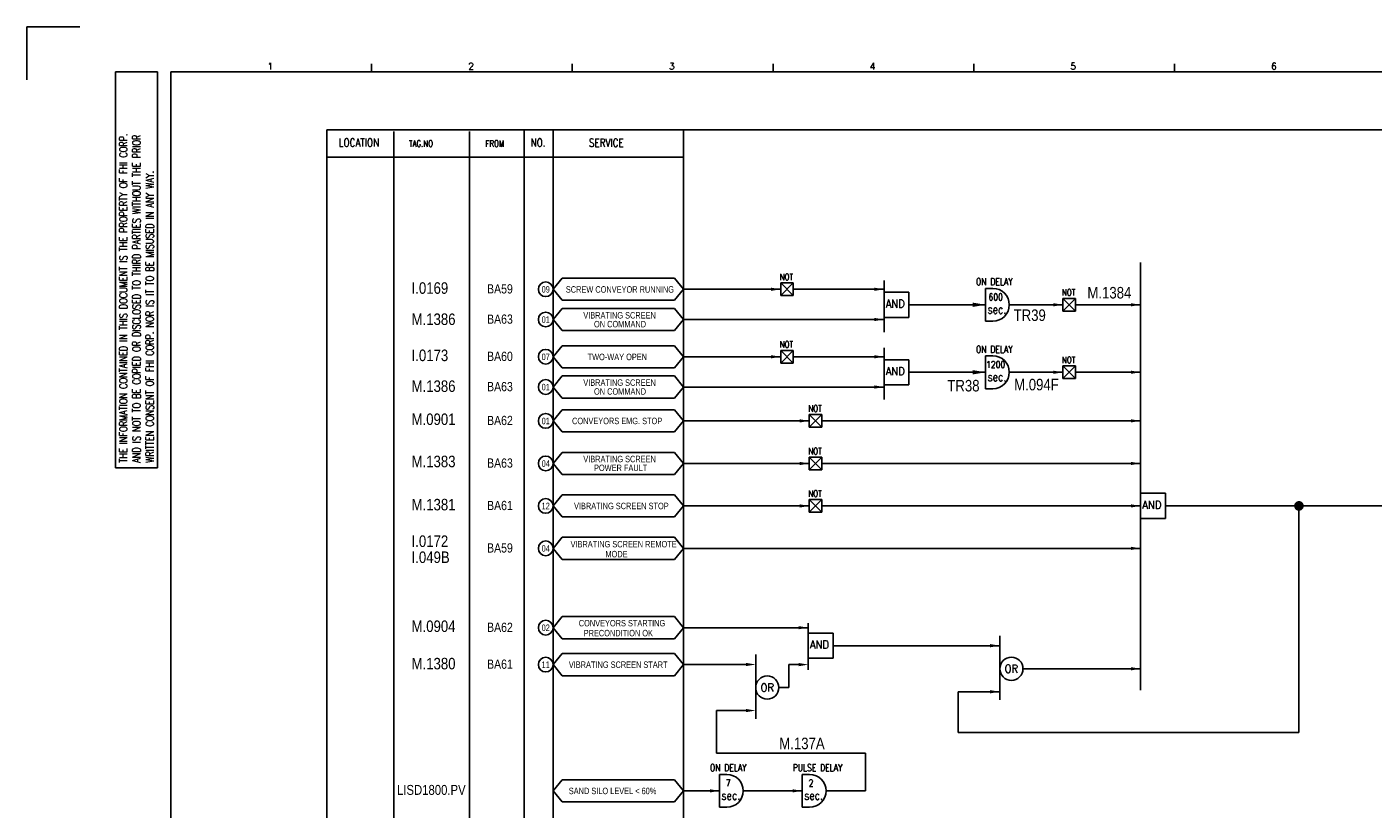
# Model space of a CAD drawing. Extents: x 3748 to 4714, y -1099 to -417.
# Tile 2 of 4: x 3748 to 4334, y -757 to -417. Entities that reach past the tile are written whole.
import ezdxf
from ezdxf.enums import TextEntityAlignment as Align
from ezdxf.lldxf.tags import DXFTag

# ---------------------------------------------------------------- set-up
doc = ezdxf.new("R2010")
doc.units = 0
doc.header["$MEASUREMENT"] = 0
for name, color, linetype in [('CON', 4, 'Continuous'), ('DCS', 7, 'Continuous'), ('DIM', 3, 'Continuous'), ('HID', 2, 'HIDDEN'), ('圖框CON', 4, 'Continuous'), ('框線', 6, 'Continuous')]:
    doc.layers.add(name, color=color, linetype=linetype)
doc.styles.add('DAYUKP', font='complex', dxfattribs={"bigfont": 'DAYUKP.SHX'})
doc.styles.add('ROMANS', font='romans', dxfattribs={"width": 0.8})
doc.styles.add('style3', font='ARIALN.TTF')
tags = doc.linetypes.add('HIDDEN', pattern=[4, 1.5, -1, 1.5]).pattern_tags.tags
tags[8:9] = [DXFTag(74, 4), DXFTag(75, 0), DXFTag(340, '0'), DXFTag(46, 1.0), DXFTag(50, 0.0), DXFTag(44, 0.0), DXFTag(45, 0.0)]
tags[6:7] = [DXFTag(74, 4), DXFTag(75, 0), DXFTag(340, '0'), DXFTag(46, 1.0), DXFTag(50, 0.0), DXFTag(44, 0.0), DXFTag(45, 0.0)]
tags[4:5] = [DXFTag(74, 4), DXFTag(75, 0), DXFTag(340, '0'), DXFTag(46, 1.0), DXFTag(50, 0.0), DXFTag(44, 0.0), DXFTag(45, 0.0)]

# ---------------------------------------------------------------- blocks, each defined once
blk = doc.blocks.new('LEADER')
at = {"layer": 'CON'}
blk.add_solid([(0.85, -0.57), (0.85, -1.57), (3.85, -1.07)], dxfattribs=at)
blk = doc.blocks.new('1')
at = {"layer": 'Defpoints'}
blk.add_lwpolyline([(1268.99, 689.33), (1246.02, 689.33), (1246.02, 666.36)], dxfattribs=at)
at = {"layer": '圖框CON'}
for p, q in [((1395.91, 669.85), (1395.91, 673.29)), ((1483.2, 669.85), (1483.2, 673.29)), ((1570.49, 669.85), (1570.49, 673.29)), ((1657.78, 669.85), (1657.78, 673.29)), ((1745.08, 669.85), (1745.08, 673.29)), ((1284.5, 669.81), (1302.87, 669.81)), ((1284.5, 497.52), (1284.5, 669.81)), ((1302.87, 497.52), (1302.87, 669.81)), ((1284.5, 497.52), (1302.87, 497.52))]:
    blk.add_line(p, q, dxfattribs=at)
at = {"layer": '框線'}
for p, q in [((1308.62, 669.81), (1308.62, 26.6)), ((2181.53, 669.81), (1308.62, 669.81))]:
    blk.add_line(p, q, dxfattribs=at)
at = {"style": 'DAYUKP'}
for s, p in [('1', (1350.64, 670.78)), ('2', (1437.93, 670.78)), ('3', (1525.22, 670.78)), ('4', (1612.51, 670.78)), ('5', (1699.8, 670.78)), ('6', (1787.1, 670.78))]:
    blk.add_text(s, height=2.87, dxfattribs=at).set_placement(p)
at = {"layer": 'DIM', "style": 'ROMANS', "width": 0.75}
for s, p in [('THE INFORMATION CONTAINED IN THIS DOCUMENT IS THE PROPERTY OF FHI CORP.', (1287.94, 499.82)), ('AND IS NOT TO BE COPIED OR DISCLOSED TO THIRD PARTIES WITHOUT THE PRIOR', (1293.68, 499.82)), ('WRITTEN CONSENT OF FHI CORP. NOR IS IT TO BE MISUSED IN ANY WAY.', (1299.43, 499.82))]:
    blk.add_text(s, height=3.4457, rotation=90, dxfattribs=at).set_placement(p, align=Align.MIDDLE_LEFT)

msp = doc.modelspace()

# ---------------------------------------------------------------- linework, layer by layer
at = {"layer": 'CON', "color": 6}
for p, q in [((4232.61, -519.09), (4232.61, -705.14)), ((3977.16, -530.75), (3981.06, -525.93)), ((4029.96, -525.93), (3981.06, -525.93)), ((4033.86, -530.75), (4029.96, -525.93)), ((3977.16, -530.75), (3981.06, -535.56)), ((4033.86, -530.75), (4029.96, -535.56)), ((4076.11, -528.02), (4081.57, -533.48)), ((4081.57, -528.02), (4076.11, -533.48)), ((4076.11, -533.48), (4076.11, -528.02)), ((4076.11, -528.02), (4081.57, -528.02)), ((4081.57, -528.02), (4081.57, -533.48)), ((4121.05, -526.88), (4121.05, -547.53)), ((4131.91, -532.01), (4121.05, -532.01)), ((4131.91, -542.97), (4131.91, -532.01)), ((4165.24, -530.35), (4165.24, -544.63)), ((4165.24, -530.35), (4168.41, -530.35)), ((3981.06, -535.56), (4029.96, -535.56)), ((4081.57, -533.48), (4076.11, -533.48)), ((4121.05, -549.38), (4121.05, -538.42)), ((4204.32, -534.76), (4198.86, -540.22)), ((4198.86, -534.76), (4204.32, -540.22)), ((4198.86, -534.76), (4204.32, -534.76)), ((4198.86, -540.22), (4198.86, -534.76)), ((4204.32, -534.76), (4204.32, -540.22)), ((3977.16, -543.9), (3981.06, -539.09)), ((3977.16, -543.9), (3981.06, -548.72)), ((4029.96, -539.09), (3981.06, -539.09)), ((4033.86, -543.9), (4029.96, -539.09)), ((4033.86, -543.9), (4029.96, -548.72)), ((4131.91, -542.97), (4121.05, -542.97)), ((4204.32, -540.22), (4198.86, -540.22)), ((3981.06, -548.72), (4029.96, -548.72)), ((4165.24, -544.63), (4168.41, -544.63)), ((3977.16, -560.1), (3981.06, -555.29)), ((4029.96, -555.29), (3981.06, -555.29)), ((4033.86, -560.1), (4029.96, -555.29)), ((3977.16, -560.1), (3981.06, -564.92)), ((4033.86, -560.1), (4029.96, -564.92)), ((4076.11, -557.37), (4081.57, -557.37)), ((4076.11, -562.83), (4076.11, -557.37)), ((4081.57, -557.37), (4076.11, -562.83)), ((4076.11, -557.37), (4081.57, -562.83)), ((4081.57, -557.37), (4081.57, -562.83)), ((4121.05, -556.24), (4121.05, -576.89)), ((4131.91, -561.37), (4121.05, -561.37)), ((4131.91, -572.33), (4131.91, -561.37)), ((4165.24, -559.7), (4168.41, -559.7)), ((4165.24, -559.7), (4165.24, -573.99)), ((3981.06, -564.92), (4029.96, -564.92)), ((4081.57, -562.83), (4076.11, -562.83)), ((4121.05, -578.74), (4121.05, -567.78)), ((4198.86, -569.58), (4198.86, -564.12)), ((4198.86, -564.12), (4204.32, -564.12)), ((4198.86, -564.12), (4204.32, -569.58)), ((4204.32, -564.12), (4198.86, -569.58)), ((4204.32, -564.12), (4204.32, -569.58)), ((3977.16, -573.26), (3981.06, -568.44)), ((3977.16, -573.26), (3981.06, -578.08)), ((4029.96, -568.44), (3981.06, -568.44)), ((4033.86, -573.26), (4029.96, -568.44)), ((4033.86, -573.26), (4029.96, -578.08)), ((4131.91, -572.33), (4121.05, -572.33)), ((4204.32, -569.58), (4198.86, -569.58)), ((3981.06, -578.08), (4029.96, -578.08)), ((4165.24, -573.99), (4168.41, -573.99)), ((3977.16, -587.99), (3981.06, -583.17)), ((4029.96, -583.17), (3981.06, -583.17)), ((4033.86, -587.99), (4029.96, -583.17)), ((4088.57, -585.26), (4094.03, -590.72)), ((4094.03, -585.26), (4088.57, -590.72)), ((4088.57, -590.72), (4088.57, -585.26)), ((4088.57, -585.26), (4094.03, -585.26)), ((4094.03, -585.26), (4094.03, -590.72)), ((3977.16, -587.99), (3981.06, -592.8)), ((4033.86, -587.99), (4029.96, -592.8)), ((4094.03, -590.72), (4088.57, -590.72)), ((3981.06, -592.8), (4029.96, -592.8)), ((3977.16, -606.51), (3981.06, -601.69)), ((4029.96, -601.69), (3981.06, -601.69)), ((4033.86, -606.51), (4029.96, -601.69)), ((3977.16, -606.51), (3981.06, -611.32)), ((4033.86, -606.51), (4029.96, -611.32)), ((4088.57, -609.24), (4088.57, -603.78)), ((4094.03, -603.78), (4088.57, -609.24)), ((4088.57, -603.78), (4094.03, -609.24)), ((4088.57, -603.78), (4094.03, -603.78)), ((4094.03, -603.78), (4094.03, -609.24)), ((3981.06, -611.32), (4029.96, -611.32)), ((4094.03, -609.24), (4088.57, -609.24)), ((3977.16, -624.97), (3981.06, -620.15)), ((4029.96, -620.15), (3981.06, -620.15)), ((4033.86, -624.97), (4029.96, -620.15)), ((4243.47, -619.49), (4232.61, -619.49)), ((4232.61, -630.45), (4232.61, -619.49)), ((4243.47, -630.45), (4243.47, -619.49)), ((3977.16, -624.97), (3981.06, -629.78)), ((4033.86, -624.97), (4029.96, -629.78)), ((4088.57, -622.24), (4094.03, -622.24)), ((4088.57, -622.24), (4094.03, -627.7)), ((4094.03, -622.24), (4088.57, -627.7)), ((4088.57, -627.7), (4088.57, -622.24)), ((4094.03, -622.24), (4094.03, -627.7)), ((3981.06, -629.78), (4029.96, -629.78)), ((4094.03, -627.7), (4088.57, -627.7)), ((4243.47, -630.45), (4232.61, -630.45)), ((3977.16, -643.43), (3981.06, -638.61)), ((3977.16, -643.43), (3981.06, -648.24)), ((4029.96, -638.61), (3981.06, -638.61)), ((4033.86, -643.43), (4029.96, -638.61)), ((4033.86, -643.43), (4029.96, -648.24)), ((3981.06, -648.24), (4029.96, -648.24)), ((3977.16, -677.94), (3981.06, -673.12)), ((4029.96, -673.12), (3981.06, -673.12)), ((4033.86, -677.94), (4029.96, -673.12)), ((3977.16, -677.94), (3981.06, -682.76)), ((4033.86, -677.94), (4029.96, -682.76)), ((4088.07, -676.04), (4088.07, -696.27)), ((3981.06, -682.76), (4029.96, -682.76)), ((4098.93, -680.28), (4088.07, -680.28)), ((4088.07, -691.24), (4088.07, -680.28)), ((4098.93, -691.24), (4098.93, -680.28)), ((4171.41, -681.47), (4171.41, -709.35)), ((3977.16, -693.99), (3981.06, -689.18)), ((4029.96, -689.18), (3981.06, -689.18)), ((4033.86, -693.99), (4029.96, -689.18)), ((4065.24, -689.64), (4065.24, -717.53)), ((3977.16, -693.99), (3981.06, -698.81)), ((4033.86, -693.99), (4029.96, -698.81)), ((4098.93, -691.24), (4088.07, -691.24)), ((3981.06, -698.81), (4029.96, -698.81)), ((4049.54, -741.76), (4052.71, -741.76)), ((4049.54, -741.76), (4049.54, -756.05)), ((4085.53, -741.76), (4088.7, -741.76)), ((4085.53, -741.76), (4085.53, -756.05)), ((3977.16, -748.9), (3981.06, -744.09)), ((3977.16, -748.9), (3981.06, -753.72)), ((4029.96, -744.09), (3981.06, -744.09)), ((4033.86, -748.9), (4029.96, -744.09)), ((4033.86, -748.9), (4029.96, -753.72)), ((3981.06, -753.72), (4029.96, -753.72)), ((4049.54, -756.05), (4052.71, -756.05)), ((4085.53, -756.05), (4088.7, -756.05))]:
    msp.add_line(p, q, dxfattribs=at)
at = {"layer": 'CON'}
for p, q in [((4033.86, -530.75), (4076.11, -530.75)), ((4081.57, -530.75), (4121.05, -530.75)), ((4131.91, -537.49), (4165.24, -537.49)), ((4175.56, -537.49), (4198.86, -537.49)), ((4204.32, -537.49), (4232.61, -537.49)), ((4033.86, -543.9), (4121.05, -543.9)), ((4033.86, -560.1), (4076.11, -560.1)), ((4081.57, -560.1), (4121.05, -560.1)), ((4131.91, -566.85), (4165.24, -566.85)), ((4175.56, -566.85), (4198.86, -566.85)), ((4204.32, -566.85), (4232.61, -566.85)), ((4033.86, -573.26), (4121.05, -573.26)), ((4033.86, -587.99), (4088.57, -587.99)), ((4094.03, -587.99), (4232.61, -587.99)), ((4088.57, -606.51), (4033.86, -606.51)), ((4094.03, -606.51), (4232.61, -606.51)), ((4033.86, -624.97), (4088.57, -624.97)), ((4094.03, -624.97), (4232.61, -624.97)), ((4243.47, -624.97), (4479.06, -624.97)), ((4301.5, -723.57), (4301.5, -624.97)), ((4232.61, -643.43), (4033.86, -643.43)), ((4033.86, -677.94), (4088.07, -677.94)), ((4098.93, -685.76), (4171.41, -685.76)), ((4033.86, -693.99), (4060.96, -693.99)), ((4079.69, -703.98), (4079.69, -693.99)), ((4083.87, -693.99), (4079.69, -693.99)), ((4181.49, -695.81), (4232.61, -695.81)), ((4075.32, -703.98), (4079.69, -703.98)), ((4153.28, -705.8), (4153.28, -723.57)), ((4171.41, -705.8), (4153.28, -705.8)), ((4061.04, -713.98), (4048.16, -713.98)), ((4048.16, -713.98), (4048.16, -732.58)), ((4153.28, -723.57), (4301.5, -723.57)), ((4048.16, -732.58), (4112.96, -732.58)), ((4112.96, -732.58), (4112.96, -748.9)), ((4033.86, -748.9), (4049.54, -748.9)), ((4059.86, -748.9), (4085.53, -748.9)), ((4095.85, -748.9), (4112.96, -748.9))]:
    msp.add_line(p, q, dxfattribs=at)
msp.add_lwpolyline([(3878.81, -461.36), (4592.81, -461.36), (4592.81, -961.16), (3878.81, -961.16)], close=True, dxfattribs=at)
at = {"layer": 'CON', "const_width": 2.1}
msp.add_lwpolyline([(4300.45, -624.97, 1), (4302.55, -624.97, 1)], format="xyb", close=True, dxfattribs=at)
at = {"layer": 'CON'}
for centre in [(3973.95, -530.75), (3973.95, -543.9), (3973.95, -560.1), (3973.95, -573.26), (3973.95, -587.99), (3973.95, -606.51), (3973.95, -624.97), (3973.95, -643.43), (3973.95, -677.94), (3973.95, -693.99)]:
    msp.add_circle(centre, 3.21, dxfattribs=at)
at = {"layer": 'CON', "color": 6}
for centre in [(4176.45, -695.81), (4070.28, -703.98)]:
    msp.add_circle(centre, 5.04, dxfattribs=at)
for centre in [(4168.41, -537.49), (4168.41, -566.85), (4052.71, -748.9), (4088.7, -748.9)]:
    msp.add_arc(centre, 7.14, 270, 90, dxfattribs=at)
at = {"layer": 'HID'}
for p, q in [((3907.86, -462.06), (3907.86, -961.16)), ((3940.78, -462.06), (3940.78, -961.16)), ((3964.5, -461.36), (3964.5, -961.19)), ((3977.16, -461.36), (3977.16, -961.19)), ((4033.86, -461.36), (4033.86, -961.16)), ((3878.81, -473.26), (4033.86, -473.26))]:
    msp.add_line(p, q, dxfattribs=at)

# ---------------------------------------------------------------- block references
msp.add_blockref('1', (2502.3, -1105.98))
at = {"layer": 'CON'}
for p, xscale, yscale, zscale in [((4070.72, -529.26), 1.4, 1.4, 1.4), ((4115.66, -529.26), 1.4, 1.4, 1.4), ((4157.96, -535.48), 1.889999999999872, 1.889999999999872, 1.889999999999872), ((4193.47, -536), 1.4, 1.4, 1.4), ((4227.22, -536), 1.4, 1.4, 1.4), ((4115.66, -542.41), 1.4, 1.4, 1.4), ((4070.72, -558.61), 1.4, 1.4, 1.4), ((4115.66, -558.61), 1.4, 1.4, 1.4), ((4157.96, -564.83), 1.889999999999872, 1.889999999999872, 1.889999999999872), ((4193.47, -565.35), 1.4, 1.4, 1.4), ((4227.22, -565.35), 1.4, 1.4, 1.4), ((4115.66, -571.77), 1.4, 1.4, 1.4), ((4083.18, -586.49), 1.4, 1.4, 1.4), ((4227.22, -586.49), 1.4, 1.4, 1.4), ((4083.18, -605.02), 1.4, 1.4, 1.4), ((4227.22, -605.02), 1.4, 1.4, 1.4), ((4083.18, -623.48), 1.4, 1.4, 1.4), ((4227.22, -623.48), 1.4, 1.4, 1.4), ((4227.22, -641.94), 1.4, 1.4, 1.4), ((4082.68, -676.45), 1.4, 1.4, 1.4), ((4166.02, -684.27), 1.4, 1.4, 1.4), ((4059.85, -692.44), 1.4, 1.4, 1.4), ((4082.68, -692.5), 1.4, 1.4, 1.4), ((4227.22, -694.31), 1.4, 1.4, 1.4), ((4166.02, -704.31), 1.4, 1.4, 1.4), ((4059.85, -712.49), 1.4, 1.4, 1.4), ((4044.15, -747.41), 1.4, 1.4, 1.4), ((4080.14, -747.41), 1.4, 1.4, 1.4)]:
    msp.add_blockref('LEADER', p, dxfattribs=dict(at, xscale=xscale, yscale=yscale, zscale=zscale))

# ---------------------------------------------------------------- texts
at = {"layer": 'CON', "style": 'ROMANS'}
for s, height, width, p in [('LOCATION', 3.5, 0.8, (3892.73, -466.96)), ('NO.', 3.5, 0.8, (3970.63, -466.96)), ('SERVICE', 3.5, 0.8, (4000.28, -467.04)), ('600', 3.024, 0.8, (4169.61, -534.12)), ('sec.', 3.78, 0.8, (4170.14, -539.49)), ('1200', 3.024, 0.8, (4169.61, -563.47)), ('sec.', 3.78, 0.8, (4170.14, -568.85)), ('OR', 3.5, 0.9, (4176.45, -695.81)), ('OR', 3.5, 0.9, (4070.28, -703.98)), ('7', 3.02, 0.8, (4053.33, -745.53)), ('2', 3.02, 0.8, (4089.32, -745.53)), ('sec.', 3.78, 0.8, (4054.44, -750.91)), ('sec.', 3.78, 0.8, (4090.43, -750.91))]:
    msp.add_text(s, height=height, dxfattribs=dict(at, width=width)).set_placement(p, align=Align.MIDDLE)
for s, height, width, p in [('TAG.NO', 2.8, 0.8, (3914.46, -469.62)), ('FROM', 2.8, 0.8, (3947.72, -469.62)), ('NOT', 2.8, 0.8, (4075.71, -527.63)), ('ON DELAY', 3.024, 0.8, (4161.07, -529.89)), ('NOT', 2.8, 0.8, (4198.46, -534.37)), ('AND', 3.5, 0.9, (4121.84, -539.81)), ('NOT', 2.8, 0.8, (4075.71, -556.98)), ('ON DELAY', 3.024, 0.8, (4161.07, -559.25)), ('NOT', 2.8, 0.8, (4198.46, -563.73)), ('AND', 3.5, 0.9, (4121.84, -569.16)), ('NOT', 2.8, 0.8, (4088.17, -584.86)), ('NOT', 2.8, 0.8, (4088.17, -603.39)), ('NOT', 2.8, 0.8, (4088.17, -621.85)), ('AND', 3.5, 0.9, (4233.4, -627.28)), ('AND', 3.5, 0.9, (4088.86, -688.08)), ('ON DELAY', 3.024, 0.8, (4045.37, -741.3)), ('PULSE DELAY', 3.024, 0.8, (4081.36, -741.3))]:
    msp.add_text(s, height=height, dxfattribs=dict(at, width=width)).set_placement(p, align=Align.BOTTOM_LEFT)
at = {"layer": 'CON', "style": 'style3'}
for s, p in [('BA59', (3948.42, -530.57)), ('BA63', (3948.42, -543.73)), ('BA60', (3948.42, -559.92)), ('BA63', (3948.42, -573.08)), ('BA62', (3948.42, -587.81)), ('BA63', (3948.42, -606.33)), ('BA61', (3948.42, -624.79)), ('BA59', (3948.42, -643.25)), ('BA62', (3948.42, -677.76)), ('BA61', (3948.42, -693.81))]:
    msp.add_text(s, height=4, dxfattribs=at).set_placement(p, align=Align.MIDDLE_LEFT)
for s, p in [('09', (3972.16, -533.03)), ('SCREW CONVEYOR RUNNING', (3982.69, -533.06)), ('01', (3972.16, -546.18)), ('VIBRATING SCREEN', (3990.28, -544.31)), ('ON COMMAND', (3994.94, -548.15)), ('07', (3972.16, -562.38)), ('TWO-WAY OPEN', (3992.16, -562.41)), ('01', (3972.16, -575.54)), ('VIBRATING SCREEN', (3990.28, -573.59)), ('ON COMMAND', (3994.94, -577.44)), ('01', (3972.16, -590.27)), ('CONVEYORS EMG. STOP', (3985.39, -590.26)), ('04', (3972.16, -608.79)), ('VIBRATING SCREEN', (3990.28, -606.81)), ('POWER FAULT', (3994.94, -610.66)), ('12', (3972.16, -627.25)), ('VIBRATING SCREEN STOP', (3986.24, -627.24)), ('04', (3972.16, -645.71)), ('VIBRATING SCREEN REMOTE', (3984.74, -643.85)), ('MODE', (3999.9, -648.18)), ('02', (3972.16, -680.22)), ('CONVEYORS STARTING', (3988.32, -678.21)), ('PRECONDITION OK', (3990.45, -682.53)), ('11', (3972.16, -696.27)), ('VIBRATING SCREEN START', (3983.98, -696.27)), ('SAND SILO LEVEL < 60%%%', (3983.98, -751.18))]:
    msp.add_text(s, height=2.8, dxfattribs=at).set_placement(p, align=Align.BOTTOM_LEFT)
at = {"layer": 'DCS', "linetype": 'ByBlock', "style": 'style3'}
for s, height, p in [('I.0169', 5, (3915.6, -532.72)), ('M.1384', 5, (4209.5, -534.75)), ('M.1386', 5, (3915.6, -546.28)), ('TR39', 5, (4177.42, -544.52)), ('I.0173', 5, (3915.6, -561.99)), ('M.1386', 5, (3915.6, -575.39)), ('TR38', 5, (4148.59, -575.18)), ('M.094F', 5, (4177.64, -574.7)), ('M.0901', 5, (3915.6, -589.77)), ('M.1383', 5, (3915.6, -608.15)), ('M.1381', 5, (3915.6, -626.91)), ('I.0172', 5, (3915.6, -642.82)), ('I.049B', 5, (3915.6, -649.79)), ('M.0904', 5, (3915.6, -679.8)), ('M.1380', 5, (3915.6, -696.06)), ('M.137A', 5, (4075.5, -730.78)), ('LISD1800.PV', 4.3, (3909.26, -750.64))]:
    msp.add_text(s, height=height, dxfattribs=at).set_placement(p)

doc.saveas('drawing.dxf')
